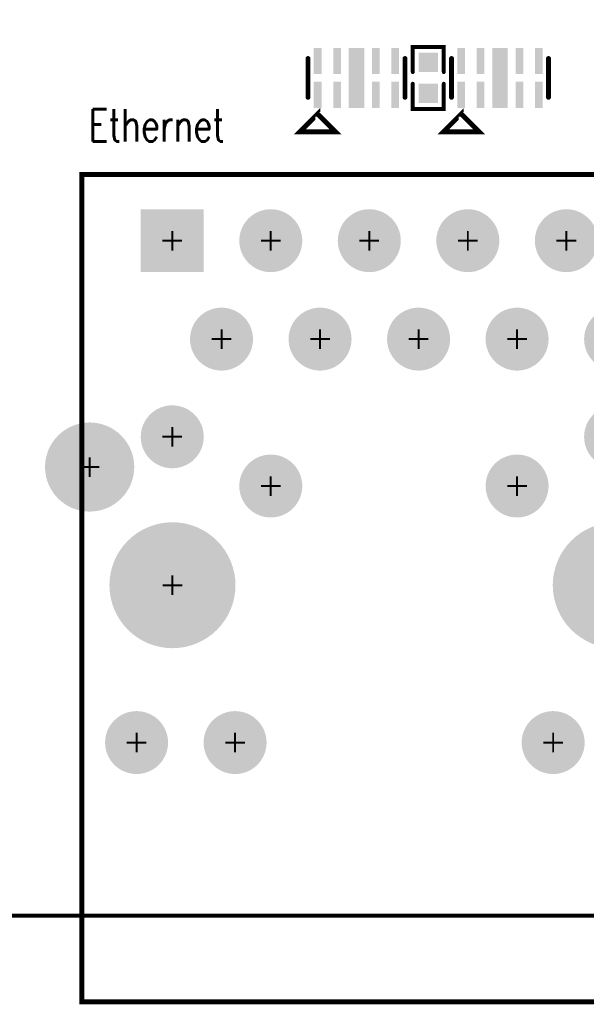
# Model space of a CAD drawing. Extents: x -14 to 157, y -7 to 92.
# Tile 4 of 129: x 61 to 75, y -6 to 20. Entities that reach past the tile are written whole.
import ezdxf

# ---------------------------------------------------------------- set-up
doc = ezdxf.new("R2010")
doc.units = 0
for name, color, linetype in [('BOARD_OUTLINE_00', 254, 'CONTINUOUS'), ('DRIL_PLTE_THRU_01', 3, 'CONTINUOUS'), ('DRIL_PLTE_THRU_02', 171, 'CONTINUOUS'), ('DRIL_PLTE_THRU_03', 222, 'CONTINUOUS'), ('DRIL_PLTE_THRU_04', 2, 'CONTINUOUS'), ('DRIL_SYMBOL', 254, 'CONTINUOUS'), ('PADS_BOT', 56, 'CONTINUOUS'), ('PADS_INNER', 96, 'CONTINUOUS'), ('PADS_TOP', 96, 'CONTINUOUS'), ('PADS_XR_121', 210, 'CONTINUOUS'), ('PADS_XR_128', 16, 'CONTINUOUS'), ('PART_TOP_2DLINE_01', 183, 'CONTINUOUS'), ('PART_TOP_2DLINE_126', 183, 'CONTINUOUS'), ('TEXT_126', 254, 'CONTINUOUS')]:
    doc.layers.add(name, color=color, linetype=linetype)
doc.styles.add('W0$12', font='simplex', dxfattribs={"width": 0.75})

# ---------------------------------------------------------------- blocks, each defined once
blk = doc.blocks.new('BOARD_74')
at = {"layer": 'BOARD_OUTLINE_00', "const_width": 0.1}
blk.add_lwpolyline([(0, -3.5, -0.41421356), (3.5, 0), (156.51, 0, -0.41421356), (160.01, -3.5), (160.01, -86.52, -0.41421356), (156.51, -90.02), (3.5, -90.02, -0.41421356), (0, -86.52)], format="xyb", close=True, dxfattribs=at)
blk = doc.blocks.new('SMOOTH_0$127')
at = {"const_width": 0.0635}
blk.add_lwpolyline([(-0.03175, 0, 1), (0.03175, 0, 1)], format="xyb", close=True, dxfattribs=at)
blk = doc.blocks.new('PART_BODY_TOP_34')
at = {"layer": 'PART_TOP_2DLINE_126', "const_width": 0.127}
for points in [[(-1.25, -0.5), (-1.25, 0.5)], [(1.25, -0.5), (1.25, 0.5)]]:
    blk.add_lwpolyline(points, dxfattribs=at)
blk.add_lwpolyline([(-1, -0.93), (-1.46, -1.39), (-0.54, -1.39), (-0.99, -0.94), (-1, -0.94)], close=True, dxfattribs=at)
at = {"layer": 'PART_TOP_2DLINE_126'}
for p in [(-1.25, 0.5), (1.25, 0.5), (-1.25, -0.5), (1.25, -0.5), (-1, -0.93), (-1, -0.94), (-0.99, -0.94), (-1.46, -1.39), (-0.54, -1.39)]:
    blk.add_blockref('SMOOTH_0$127', p, dxfattribs=at)
blk = doc.blocks.new('DRIL_HOLE_0')
blk.add_lwpolyline([(0, 0, 1), (0, 0, 1)], format="xyb", close=True)
blk = doc.blocks.new('PAD_0')
blk.add_lwpolyline([(0, 0, 1), (0, 0, 1)], format="xyb", close=True)
blk = doc.blocks.new('PAD_45')
at = {"const_width": 0.199999}
blk.add_lwpolyline([(-0.337502, 0), (0.337502, 0)], dxfattribs=at)
blk = doc.blocks.new('STK_TOP_74')
at = {"layer": 'DRIL_PLTE_THRU_01'}
blk.add_blockref('DRIL_HOLE_0', (0, 0), dxfattribs=at)
at = {"layer": 'DRIL_PLTE_THRU_02'}
blk.add_blockref('DRIL_HOLE_0', (0, 0), dxfattribs=at)
at = {"layer": 'DRIL_PLTE_THRU_03'}
blk.add_blockref('DRIL_HOLE_0', (0, 0), dxfattribs=at)
at = {"layer": 'DRIL_PLTE_THRU_04'}
blk.add_blockref('DRIL_HOLE_0', (0, 0), dxfattribs=at)
at = {"layer": 'PADS_BOT'}
blk.add_blockref('PAD_0', (0, 0), dxfattribs=at)
at = {"layer": 'PADS_INNER'}
blk.add_blockref('PAD_0', (0, 0), dxfattribs=at)
at = {"layer": 'PADS_TOP', "rotation": 90}
blk.add_blockref('PAD_45', (0, 0), dxfattribs=at)
blk = doc.blocks.new('PAD_46')
at = {"const_width": 0.399999}
blk.add_lwpolyline([(-0.387502, 0), (0.387502, 0)], dxfattribs=at)
blk = doc.blocks.new('STK_TOP_75')
at = {"layer": 'DRIL_PLTE_THRU_01'}
blk.add_blockref('DRIL_HOLE_0', (0, 0), dxfattribs=at)
at = {"layer": 'DRIL_PLTE_THRU_02'}
blk.add_blockref('DRIL_HOLE_0', (0, 0), dxfattribs=at)
at = {"layer": 'DRIL_PLTE_THRU_03'}
blk.add_blockref('DRIL_HOLE_0', (0, 0), dxfattribs=at)
at = {"layer": 'DRIL_PLTE_THRU_04'}
blk.add_blockref('DRIL_HOLE_0', (0, 0), dxfattribs=at)
at = {"layer": 'PADS_BOT'}
blk.add_blockref('PAD_0', (0, 0), dxfattribs=at)
at = {"layer": 'PADS_INNER'}
blk.add_blockref('PAD_0', (0, 0), dxfattribs=at)
at = {"layer": 'PADS_TOP', "rotation": 90}
blk.add_blockref('PAD_46', (0, 0), dxfattribs=at)
blk = doc.blocks.new('SYM_TOP_27')
for name, p in [('STK_TOP_74', (-1, 0.437)), ('STK_TOP_74', (-0.5, 0.437)), ('STK_TOP_75', (0, 0.388)), ('STK_TOP_74', (0.5, 0.437)), ('STK_TOP_74', (1, 0.437)), ('PART_BODY_TOP_34', (0, 0)), ('STK_TOP_74', (-1, -0.437)), ('STK_TOP_74', (-0.5, -0.437)), ('STK_TOP_75', (0, -0.388)), ('STK_TOP_74', (0.5, -0.437)), ('STK_TOP_74', (1, -0.437))]:
    blk.add_blockref(name, p)
blk = doc.blocks.new('PART_TOP_262')
blk.add_blockref('SYM_TOP_27', (0, 0))
blk = doc.blocks.new('SMOOTH_0$1')
at = {"const_width": 0.05}
blk.add_lwpolyline([(-0.025, 0, 1), (0.025, 0, 1)], format="xyb", close=True, dxfattribs=at)
blk = doc.blocks.new('PART_BODY_TOP_11')
at = {"layer": 'PART_TOP_2DLINE_01', "const_width": 0.1}
for points in [[(-0.15, 0.4), (-0.8, 0.4), (-0.8, -0.4), (-0.15, -0.4)], [(0.15, -0.4), (0.8, -0.4), (0.8, 0.4), (0.15, 0.4)]]:
    blk.add_lwpolyline(points, dxfattribs=at)
at = {"layer": 'PART_TOP_2DLINE_01'}
for p in [(-0.8, 0.4), (-0.15, 0.4), (0.15, 0.4), (0.8, 0.4), (-0.8, -0.4), (-0.15, -0.4), (0.15, -0.4), (0.8, -0.4)]:
    blk.add_blockref('SMOOTH_0$1', p, dxfattribs=at)
blk = doc.blocks.new('PAD_1')
at = {"const_width": 0.5}
blk.add_lwpolyline([(-0.25, 0), (0.25, 0)], dxfattribs=at)
blk = doc.blocks.new('STK_TOP_7')
at = {"layer": 'DRIL_PLTE_THRU_01'}
blk.add_blockref('DRIL_HOLE_0', (0, 0), dxfattribs=at)
at = {"layer": 'DRIL_PLTE_THRU_02'}
blk.add_blockref('DRIL_HOLE_0', (0, 0), dxfattribs=at)
at = {"layer": 'DRIL_PLTE_THRU_03'}
blk.add_blockref('DRIL_HOLE_0', (0, 0), dxfattribs=at)
at = {"layer": 'DRIL_PLTE_THRU_04'}
blk.add_blockref('DRIL_HOLE_0', (0, 0), dxfattribs=at)
at = {"layer": 'PADS_BOT'}
blk.add_blockref('PAD_0', (0, 0), dxfattribs=at)
at = {"layer": 'PADS_INNER'}
blk.add_blockref('PAD_0', (0, 0), dxfattribs=at)
at = {"layer": 'PADS_TOP'}
blk.add_blockref('PAD_1', (0, 0), dxfattribs=at)
blk = doc.blocks.new('SYM_TOP_4')
for name, p in [('PART_BODY_TOP_11', (0, 0)), ('STK_TOP_7', (-0.4, 0)), ('STK_TOP_7', (0.4, 0))]:
    blk.add_blockref(name, p)
blk = doc.blocks.new('PART_TOP_263')
blk.add_blockref('SYM_TOP_4', (0, 0))
blk = doc.blocks.new('PART_TOP_267')
blk.add_blockref('SYM_TOP_27', (0, 0))
blk = doc.blocks.new('PART_BODY_TOP_27')
at = {"layer": 'PART_TOP_2DLINE_126', "const_width": 0.127}
blk.add_lwpolyline([(13.77, -19.64), (-2.33, -19.64), (-2.33, 1.71), (13.77, 1.71)], close=True, dxfattribs=at)
at = {"layer": 'PART_TOP_2DLINE_126'}
for p in [(-2.33, 1.71), (13.77, 1.71), (-2.33, -19.64), (13.77, -19.64)]:
    blk.add_blockref('SMOOTH_0$127', p, dxfattribs=at)
blk = doc.blocks.new('DRIL_SYMBOL_0$9')
at = {"layer": 'DRIL_SYMBOL', "const_width": 0.0508}
for points in [[(0, -0.254), (0, 0.254)], [(-0.254, 0), (0.254, 0)]]:
    blk.add_lwpolyline(points, dxfattribs=at)
blk = doc.blocks.new('DRIL_HOLE_0$9')
at = {"const_width": 0.45}
blk.add_lwpolyline([(-0.225, 0, 1), (0.225, 0, 1)], format="xyb", close=True, dxfattribs=at)
blk.add_blockref('DRIL_SYMBOL_0$9', (0, 0))
blk = doc.blocks.new('PAD_66')
at = {"const_width": 1.524}
blk.add_lwpolyline([(-0.762, 0), (0.762, 0)], dxfattribs=at)
blk = doc.blocks.new('PAD_67')
at = {"const_width": 1.624}
blk.add_lwpolyline([(-0.812, 0), (0.812, 0)], dxfattribs=at)
blk = doc.blocks.new('STK_TOP_50')
at = {"layer": 'DRIL_PLTE_THRU_01'}
blk.add_blockref('DRIL_HOLE_0$9', (0, 0), dxfattribs=at)
at = {"layer": 'DRIL_PLTE_THRU_02'}
blk.add_blockref('DRIL_HOLE_0$9', (0, 0), dxfattribs=at)
at = {"layer": 'DRIL_PLTE_THRU_03'}
blk.add_blockref('DRIL_HOLE_0$9', (0, 0), dxfattribs=at)
at = {"layer": 'DRIL_PLTE_THRU_04'}
blk.add_blockref('DRIL_HOLE_0$9', (0, 0), dxfattribs=at)
at = {"layer": 'PADS_BOT'}
blk.add_blockref('PAD_66', (0, 0), dxfattribs=at)
at = {"layer": 'PADS_INNER'}
blk.add_blockref('PAD_66', (0, 0), dxfattribs=at)
at = {"layer": 'PADS_TOP'}
blk.add_blockref('PAD_66', (0, 0), dxfattribs=at)
at = {"layer": 'PADS_XR_121'}
blk.add_blockref('PAD_67', (0, 0), dxfattribs=at)
at = {"layer": 'PADS_XR_128'}
blk.add_blockref('PAD_67', (0, 0), dxfattribs=at)
blk = doc.blocks.new('PAD_68')
at = {"const_width": 0.55}
blk.add_lwpolyline([(0, -0.275, 1), (0, 0.275, 1)], format="xyb", close=True, dxfattribs=at)
blk = doc.blocks.new('PAD_69')
at = {"const_width": 0.762}
blk.add_lwpolyline([(0, -0.381, 1), (0, 0.381, 1)], format="xyb", close=True, dxfattribs=at)
blk = doc.blocks.new('PAD_70')
at = {"const_width": 0.812}
blk.add_lwpolyline([(0, -0.406, 1), (0, 0.406, 1)], format="xyb", close=True, dxfattribs=at)
blk = doc.blocks.new('STK_TOP_49')
at = {"layer": 'DRIL_PLTE_THRU_01'}
blk.add_blockref('DRIL_HOLE_0$9', (0, 0), dxfattribs=at)
at = {"layer": 'DRIL_PLTE_THRU_02'}
blk.add_blockref('DRIL_HOLE_0$9', (0, 0), dxfattribs=at)
at = {"layer": 'DRIL_PLTE_THRU_03'}
blk.add_blockref('DRIL_HOLE_0$9', (0, 0), dxfattribs=at)
at = {"layer": 'DRIL_PLTE_THRU_04'}
blk.add_blockref('DRIL_HOLE_0$9', (0, 0), dxfattribs=at)
at = {"layer": 'PADS_BOT'}
blk.add_blockref('PAD_69', (0, 0), dxfattribs=at)
at = {"layer": 'PADS_INNER'}
blk.add_blockref('PAD_68', (0, 0), dxfattribs=at)
at = {"layer": 'PADS_TOP'}
blk.add_blockref('PAD_69', (0, 0), dxfattribs=at)
at = {"layer": 'PADS_XR_121'}
blk.add_blockref('PAD_70', (0, 0), dxfattribs=at)
at = {"layer": 'PADS_XR_128'}
blk.add_blockref('PAD_70', (0, 0), dxfattribs=at)
blk = doc.blocks.new('DRIL_SYMBOL_1$02')
at = {"layer": 'DRIL_SYMBOL', "const_width": 0.0508}
for points in [[(0, -0.254), (0, 0.254)], [(-0.254, 0), (0.254, 0)]]:
    blk.add_lwpolyline(points, dxfattribs=at)
blk = doc.blocks.new('DRIL_HOLE_1$02')
at = {"const_width": 0.51}
blk.add_lwpolyline([(-0.255, 0, 1), (0.255, 0, 1)], format="xyb", close=True, dxfattribs=at)
blk.add_blockref('DRIL_SYMBOL_1$02', (0, 0))
blk = doc.blocks.new('STK_TOP_51')
at = {"layer": 'DRIL_PLTE_THRU_01'}
blk.add_blockref('DRIL_HOLE_1$02', (0, 0), dxfattribs=at)
at = {"layer": 'DRIL_PLTE_THRU_02'}
blk.add_blockref('DRIL_HOLE_1$02', (0, 0), dxfattribs=at)
at = {"layer": 'DRIL_PLTE_THRU_03'}
blk.add_blockref('DRIL_HOLE_1$02', (0, 0), dxfattribs=at)
at = {"layer": 'DRIL_PLTE_THRU_04'}
blk.add_blockref('DRIL_HOLE_1$02', (0, 0), dxfattribs=at)
at = {"layer": 'PADS_BOT'}
blk.add_blockref('PAD_69', (0, 0), dxfattribs=at)
at = {"layer": 'PADS_INNER'}
blk.add_blockref('PAD_69', (0, 0), dxfattribs=at)
at = {"layer": 'PADS_TOP'}
blk.add_blockref('PAD_69', (0, 0), dxfattribs=at)
at = {"layer": 'PADS_XR_121'}
blk.add_blockref('PAD_70', (0, 0), dxfattribs=at)
at = {"layer": 'PADS_XR_128'}
blk.add_blockref('PAD_70', (0, 0), dxfattribs=at)
blk = doc.blocks.new('DRIL_SYMBOL_1$6')
at = {"layer": 'DRIL_SYMBOL', "const_width": 0.0508}
for points in [[(0, -0.254), (0, 0.254)], [(-0.254, 0), (0.254, 0)]]:
    blk.add_lwpolyline(points, dxfattribs=at)
blk = doc.blocks.new('DRIL_HOLE_1$6')
at = {"const_width": 0.8}
blk.add_lwpolyline([(-0.4, 0, 1), (0.4, 0, 1)], format="xyb", close=True, dxfattribs=at)
blk.add_blockref('DRIL_SYMBOL_1$6', (0, 0))
blk = doc.blocks.new('PAD_71')
at = {"const_width": 1.1}
blk.add_lwpolyline([(0, -0.55, 1), (0, 0.55, 1)], format="xyb", close=True, dxfattribs=at)
blk = doc.blocks.new('PAD_72')
at = {"const_width": 1.15}
blk.add_lwpolyline([(0, -0.575, 1), (0, 0.575, 1)], format="xyb", close=True, dxfattribs=at)
blk = doc.blocks.new('PAD_73')
at = {"const_width": 1}
blk.add_lwpolyline([(0, -0.5, 1), (0, 0.5, 1)], format="xyb", close=True, dxfattribs=at)
blk = doc.blocks.new('STK_TOP_52')
at = {"layer": 'DRIL_PLTE_THRU_01'}
blk.add_blockref('DRIL_HOLE_1$6', (0, 0), dxfattribs=at)
at = {"layer": 'DRIL_PLTE_THRU_02'}
blk.add_blockref('DRIL_HOLE_1$6', (0, 0), dxfattribs=at)
at = {"layer": 'DRIL_PLTE_THRU_03'}
blk.add_blockref('DRIL_HOLE_1$6', (0, 0), dxfattribs=at)
at = {"layer": 'DRIL_PLTE_THRU_04'}
blk.add_blockref('DRIL_HOLE_1$6', (0, 0), dxfattribs=at)
at = {"layer": 'PADS_BOT'}
blk.add_blockref('PAD_71', (0, 0), dxfattribs=at)
at = {"layer": 'PADS_INNER'}
blk.add_blockref('PAD_71', (0, 0), dxfattribs=at)
at = {"layer": 'PADS_TOP'}
blk.add_blockref('PAD_73', (0, 0), dxfattribs=at)
at = {"layer": 'PADS_XR_121'}
blk.add_blockref('PAD_72', (0, 0), dxfattribs=at)
at = {"layer": 'PADS_XR_128'}
blk.add_blockref('PAD_72', (0, 0), dxfattribs=at)
blk = doc.blocks.new('DRIL_SYMBOL_3$25')
at = {"layer": 'DRIL_SYMBOL', "const_width": 0.0508}
for points in [[(0, -0.254), (0, 0.254)], [(-0.254, 0), (0.254, 0)]]:
    blk.add_lwpolyline(points, dxfattribs=at)
blk = doc.blocks.new('DRIL_HOLE_3$25')
at = {"const_width": 1.625}
blk.add_lwpolyline([(-0.8125, 0, 1), (0.8125, 0, 1)], format="xyb", close=True, dxfattribs=at)
blk.add_blockref('DRIL_SYMBOL_3$25', (0, 0))
blk = doc.blocks.new('PAD_74')
at = {"const_width": 1.625}
blk.add_lwpolyline([(0, -0.8125, 1), (0, 0.8125, 1)], format="xyb", close=True, dxfattribs=at)
blk = doc.blocks.new('STK_TOP_53')
at = {"layer": 'DRIL_PLTE_THRU_01'}
blk.add_blockref('DRIL_HOLE_3$25', (0, 0), dxfattribs=at)
at = {"layer": 'DRIL_PLTE_THRU_02'}
blk.add_blockref('DRIL_HOLE_3$25', (0, 0), dxfattribs=at)
at = {"layer": 'DRIL_PLTE_THRU_03'}
blk.add_blockref('DRIL_HOLE_3$25', (0, 0), dxfattribs=at)
at = {"layer": 'DRIL_PLTE_THRU_04'}
blk.add_blockref('DRIL_HOLE_3$25', (0, 0), dxfattribs=at)
at = {"layer": 'PADS_BOT'}
blk.add_blockref('PAD_74', (0, 0), dxfattribs=at)
at = {"layer": 'PADS_INNER'}
blk.add_blockref('PAD_74', (0, 0), dxfattribs=at)
at = {"layer": 'PADS_TOP'}
blk.add_blockref('PAD_74', (0, 0), dxfattribs=at)
blk = doc.blocks.new('SYM_TOP_20')
for name, p in [('PART_BODY_TOP_27', (0, 0)), ('STK_TOP_50', (0, 0)), ('STK_TOP_49', (2.54, 0)), ('STK_TOP_49', (5.08, 0)), ('STK_TOP_49', (7.62, 0)), ('STK_TOP_49', (10.16, 0)), ('STK_TOP_49', (1.27, -2.54)), ('STK_TOP_49', (3.81, -2.54)), ('STK_TOP_49', (6.35, -2.54)), ('STK_TOP_49', (8.89, -2.54)), ('STK_TOP_49', (11.43, -2.54)), ('STK_TOP_49', (0, -5.06)), ('STK_TOP_49', (11.43, -5.06)), ('STK_TOP_52', (-2.13, -5.84)), ('STK_TOP_52', (13.57, -5.84)), ('STK_TOP_49', (2.54, -6.33)), ('STK_TOP_49', (8.89, -6.33)), ('STK_TOP_53', (0.005, -8.89)), ('STK_TOP_53', (11.435, -8.89)), ('STK_TOP_51', (-0.92, -12.95)), ('STK_TOP_51', (1.62, -12.95)), ('STK_TOP_51', (9.82, -12.95)), ('STK_TOP_49', (12.36, -12.95))]:
    blk.add_blockref(name, p)
blk = doc.blocks.new('PART_TOP_280')
blk.add_blockref('SYM_TOP_20', (0, 0))

msp = doc.modelspace()

# ---------------------------------------------------------------- block references
for name, p in [('BOARD_74', (-3.5, 86.5)), ('PART_TOP_267', (69.555, 18.094)), ('PART_TOP_262', (73.255, 18.094)), ('PART_TOP_280', (64.805, 13.894))]:
    msp.add_blockref(name, p)
at = {"rotation": 270}
msp.add_blockref('PART_TOP_263', (71.405, 18.094), dxfattribs=at)

# ---------------------------------------------------------------- texts
at = {"layer": 'TEXT_126', "style": 'W0$12', "width": 0.75}
msp.add_text('Ethernet', height=0.84, dxfattribs=at).set_placement((62.65, 16.45))

doc.saveas('drawing.dxf')
